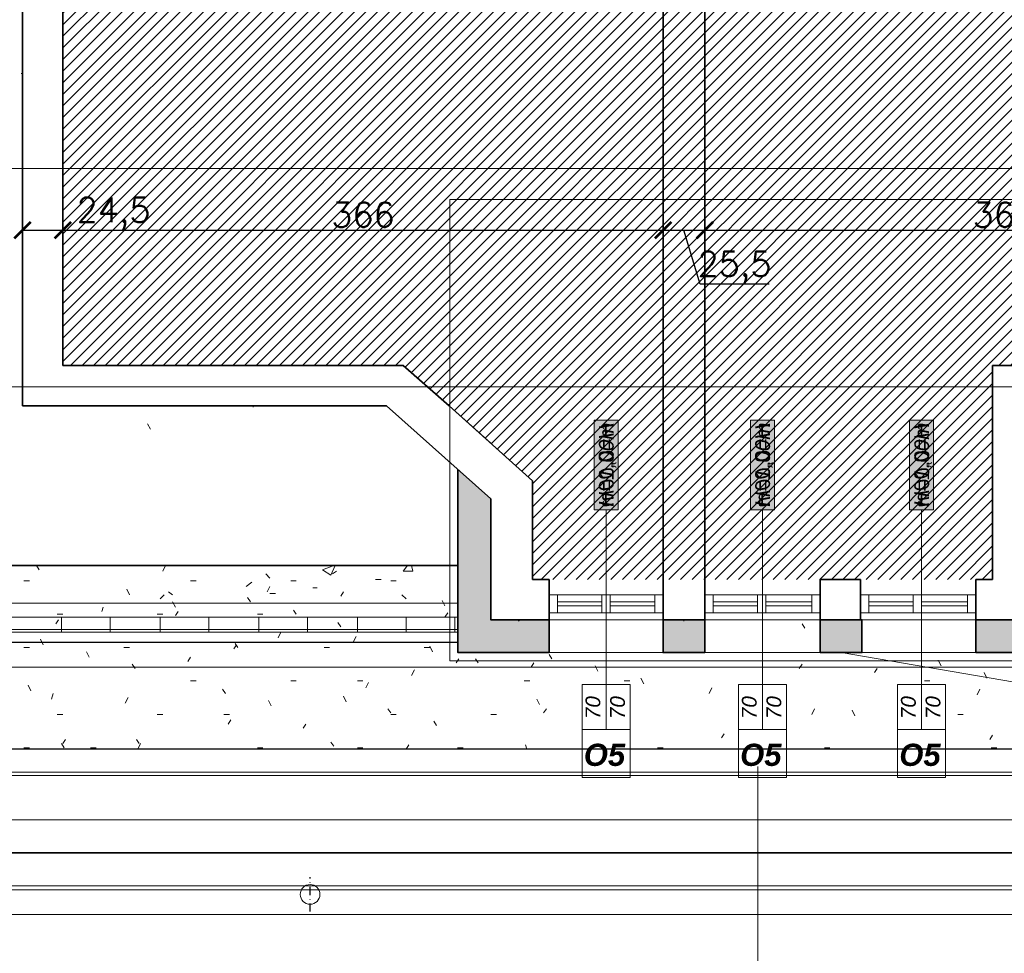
# Model space of a CAD drawing. Header units: millimetres. Extents: x -740 to 33545, y 5178 to 22494.
# Tile 84 of 256: x 9395 to 9995, y 5992 to 6561. Entities that reach past the tile are written whole.
import ezdxf
from ezdxf.lldxf.tags import DXFTag

# ---------------------------------------------------------------- set-up
doc = ezdxf.new("R2010")
doc.units = ezdxf.units.MM
doc.header["$MEASUREMENT"] = 0
doc.linetypes.add('AUSGEZOGEN', pattern=[0])
doc.linetypes.add('STRICHPUNKTX2', pattern=[2, 1, -0.5, 0, -0.5])
doc.layers.get('Defpoints').update_dxf_attribs({"color": 252})
doc.layers.add('_B___I__', color=252, linetype='AUSGEZOGEN')
for name, color, linetype, lineweight in [('A_istniejące ściany', 252, 'Continuous', 35), ('A_izolacja', 252, 'Continuous', 9), ('A_l.przerywana', 252, 'ICAD_ISO03W100', 9), ('A_l.widokowa', 252, 'Continuous', 18), ('A_okna wymieniane', 252, 'Continuous', 15), ('A_opisy', 252, 'Continuous', 15), ('A_wymiarowanie', 252, 'Continuous', 9), ('l. przerywana', 252, 'ICAD_ISO03W100', 9), ('l.przerywana', 252, 'ICAD_ISO03W100', 5), ('Nowe_820-G Rysunki Obrazki_Nr_pióra__101', 252, 'Continuous', 5), ('Nowe_820-G Rysunki Obrazki_Nr_pióra__19', 252, 'Continuous', 0), ('Nowe_820-G Rysunki Obrazki_Nr_pióra__22', 252, 'Continuous', 25), ('Nowe_820-G Rysunki Obrazki_Nr_pióra__23', 252, 'Continuous', 15), ('wymiarowanie', 252, 'Continuous', 9)]:
    doc.layers.add(name, color=color, linetype=linetype, lineweight=lineweight)
doc.layers.add('UWAGI_podłoga na legarachdo rozbiórki', color=252, linetype='Continuous', lineweight=13, plot=False)
doc.styles.add('ARIALL', font='GOTHIC.TTF', dxfattribs={"height": 40})
doc.styles.add('styl2', font='simplex.shx')
tags = doc.linetypes.add('ICAD_ISO03W100', pattern=[30, 12, -18]).pattern_tags.tags
tags[6:7] = [DXFTag(74, 4), DXFTag(75, 0), DXFTag(340, '0'), DXFTag(46, 1.0), DXFTag(50, 0.0), DXFTag(44, 0.0), DXFTag(45, 0.0)]
tags[4:5] = [DXFTag(74, 4), DXFTag(75, 0), DXFTag(340, '0'), DXFTag(46, 1.0), DXFTag(50, 0.0), DXFTag(44, 0.0), DXFTag(45, 0.0)]
doc.dimstyles.new('Kopia I_1.100', dxfattribs={"dimtxt": 15, "dimasz": 10, "dimexe": 5, "dimexo": 1, "dimgap": 1.5, "dimtad": 1, "dimdec": 1, "dimrnd": 0.5, "dimtxsty": 'styl2', "dimblk": 'ARCHTICK', "dimcen": 5, "dimadec": 0, "dimazin": 0, "dimtfac": 1, "dimtdec": 1, "dimtmove": 0, "dimatfit": 3, "dimldrblk": 'ARCHTICK', "dimfxl": 0, "dimarcsym": 0})

# ---------------------------------------------------------------- blocks, each defined once
blk = doc.blocks.new('_ArchTick')
at = {"color": 0, "linetype": 'ByBlock', "const_width": 0.15}
blk.add_lwpolyline([(-0.5, -0.5), (0.5, 0.5)], dxfattribs=at)
blk = doc.blocks.new('*D1853')
at = {"layer": 'Defpoints', "color": 0}
for p in [(9396.83, 6452.2), (9421.39, 6452.2), (9421.39, 6432.49)]:
    blk.add_point(p, dxfattribs=at)
at = {"layer": 'wymiarowanie', "color": 0, "lineweight": -2}
for p, q in [((9396.83, 6442.49), (9396.83, 6427.49)), ((9421.39, 6442.49), (9421.39, 6427.49)), ((9396.83, 6432.49), (9421.39, 6432.49)), ((9421.39, 6432.49), (9473.31, 6432.49))]:
    blk.add_line(p, q, dxfattribs=at)
at = {"layer": 'wymiarowanie', "color": 0, "lineweight": -2, "xscale": 10, "yscale": 10, "zscale": 10, "rotation": 180}
blk.add_blockref('_ArchTick', (9396.83, 6432.49), dxfattribs=at)
at = {"layer": 'wymiarowanie', "color": 0, "lineweight": -2, "xscale": 10, "yscale": 10, "zscale": 10}
blk.add_blockref('_ArchTick', (9421.39, 6432.49), dxfattribs=at)
at = {"layer": 'wymiarowanie', "color": 0, "insert": (9452.35, 6442.55), "char_height": 15, "attachment_point": 5, "style": 'styl2'}
blk.add_mtext('24,5', dxfattribs=at)
blk = doc.blocks.new('*D1854')
at = {"layer": 'Defpoints', "color": 0}
for p in [(9421.39, 6452.2), (9787.15, 6451.25), (9787.15, 6432.49)]:
    blk.add_point(p, dxfattribs=at)
at = {"layer": 'wymiarowanie', "color": 0, "lineweight": -2}
for p, q in [((9421.39, 6442.49), (9421.39, 6427.49)), ((9787.15, 6442.49), (9787.15, 6427.49)), ((9421.39, 6432.49), (9787.15, 6432.49))]:
    blk.add_line(p, q, dxfattribs=at)
at = {"layer": 'wymiarowanie', "color": 0, "lineweight": -2, "xscale": 10, "yscale": 10, "zscale": 10, "rotation": 180}
blk.add_blockref('_ArchTick', (9421.39, 6432.49), dxfattribs=at)
at = {"layer": 'wymiarowanie', "color": 0, "lineweight": -2, "xscale": 10, "yscale": 10, "zscale": 10}
blk.add_blockref('_ArchTick', (9787.15, 6432.49), dxfattribs=at)
at = {"layer": 'wymiarowanie', "color": 0, "insert": (9604.27, 6441.87), "char_height": 15, "attachment_point": 5, "style": 'styl2'}
blk.add_mtext('366', dxfattribs=at)
blk = doc.blocks.new('*D1855')
at = {"layer": 'Defpoints', "color": 0}
for p in [(9787.15, 6451.25), (9812.55, 6451.25), (9812.55, 6432.49)]:
    blk.add_point(p, dxfattribs=at)
at = {"layer": 'wymiarowanie', "color": 0, "lineweight": -2}
for p, q in [((9787.15, 6442.49), (9787.15, 6427.49)), ((9812.55, 6442.49), (9812.55, 6427.49)), ((9787.15, 6432.49), (9812.55, 6432.49)), ((9809.72, 6399.57), (9799.85, 6432.49)), ((9851.65, 6399.57), (9809.72, 6399.57))]:
    blk.add_line(p, q, dxfattribs=at)
at = {"layer": 'wymiarowanie', "color": 0, "lineweight": -2, "xscale": 10, "yscale": 10, "zscale": 10, "rotation": 180}
blk.add_blockref('_ArchTick', (9787.15, 6432.49), dxfattribs=at)
at = {"layer": 'wymiarowanie', "color": 0, "lineweight": -2, "xscale": 10, "yscale": 10, "zscale": 10}
blk.add_blockref('_ArchTick', (9812.55, 6432.49), dxfattribs=at)
at = {"layer": 'wymiarowanie', "color": 0, "insert": (9830.68, 6409.63), "char_height": 15, "attachment_point": 5, "style": 'styl2'}
blk.add_mtext('25,5', dxfattribs=at)
blk = doc.blocks.new('*D1856')
at = {"layer": 'Defpoints', "color": 0}
for p in [(9812.55, 6451.25), (10177.46, 6446.47), (10177.46, 6432.49)]:
    blk.add_point(p, dxfattribs=at)
at = {"layer": 'wymiarowanie', "color": 0, "lineweight": -2}
for p, q in [((9812.55, 6442.49), (9812.55, 6427.49)), ((10177.46, 6442.49), (10177.46, 6427.49)), ((9812.55, 6432.49), (10177.46, 6432.49))]:
    blk.add_line(p, q, dxfattribs=at)
at = {"layer": 'wymiarowanie', "color": 0, "lineweight": -2, "xscale": 10, "yscale": 10, "zscale": 10, "rotation": 180}
blk.add_blockref('_ArchTick', (9812.55, 6432.49), dxfattribs=at)
at = {"layer": 'wymiarowanie', "color": 0, "lineweight": -2, "xscale": 10, "yscale": 10, "zscale": 10}
blk.add_blockref('_ArchTick', (10177.46, 6432.49), dxfattribs=at)
at = {"layer": 'wymiarowanie', "color": 0, "insert": (9995, 6441.87), "char_height": 15, "attachment_point": 5, "style": 'styl2'}
blk.add_mtext('365', dxfattribs=at)

msp = doc.modelspace()

# ---------------------------------------------------------------- hatches: boundary and pattern name
at = {"layer": 'A_izolacja'}
h = msp.add_hatch(dxfattribs=at)
h.set_pattern_fill('OCTAGON', color=256, scale=5, style=0)
h.set_pattern_definition([(315, (0, 1.45), (5.0000015, -1e-15), [2.05061, -5.02046]), (0, (1.45, 0), (5, 5), [2.1, -2.9]), (45, (3.55, 0), (6e-16, 5.0000015), [2.05061, -5.02046]), (135, (5, 3.55), (-5.0000015, 6e-16), [2.05061, -5.02046]), (225, (1.45, 5), (-1e-15, -5.0000015), [2.05061, -5.02046]), (270, (0, 3.55), (5, -5), [2.1, -2.9])])
h.paths.add_polyline_path([(9977.65, 6175.2), (10032.36, 6175.2), (10032.36, 6325.58), (10012.36, 6325.58), (10012.36, 6195.2), (9977.65, 6195.2)])
h.paths.add_polyline_path([(9662.16, 6198.58), (9662.16, 6175.2), (9717.72, 6175.2), (9717.72, 6195.2), (9699.94, 6195.2), (9682.16, 6195.2), (9682.16, 6268.86), (9662.16, 6286.72)])
h.paths.add_polyline_path([(9787.15, 6175.2), (9812.55, 6175.2), (9812.55, 6195.2), (9787.15, 6195.2)])
h.paths.add_polyline_path([(9882.82, 6175.2), (9908.22, 6175.2), (9908.22, 6195.2), (9882.82, 6195.2)])
at = {"layer": 'A_opisy', "ltscale": 0.3}
for points in [[(9745.13, 6316.75), (9745.13, 6262.2), (9759.74, 6262.2), (9759.74, 6316.75)], [(9745.13, 6316.75), (9745.13, 6262.2), (9759.74, 6262.2), (9759.74, 6316.75)], [(9745.13, 6316.75), (9745.13, 6262.2), (9759.74, 6262.2), (9759.74, 6316.75)], [(9745.13, 6316.75), (9745.13, 6262.2), (9759.74, 6262.2), (9759.74, 6316.75)], [(9840.38, 6316.75), (9840.38, 6262.2), (9854.99, 6262.2), (9854.99, 6316.75)], [(9840.38, 6316.75), (9840.38, 6262.2), (9854.99, 6262.2), (9854.99, 6316.75)], [(9840.38, 6316.75), (9840.38, 6262.2), (9854.99, 6262.2), (9854.99, 6316.75)], [(9840.38, 6316.75), (9840.38, 6262.2), (9854.99, 6262.2), (9854.99, 6316.75)], [(9937.32, 6316.75), (9937.32, 6262.2), (9951.93, 6262.2), (9951.93, 6316.75)], [(9937.32, 6316.75), (9937.32, 6262.2), (9951.93, 6262.2), (9951.93, 6316.75)], [(9937.32, 6316.75), (9937.32, 6262.2), (9951.93, 6262.2), (9951.93, 6316.75)], [(9937.32, 6316.75), (9937.32, 6262.2), (9951.93, 6262.2), (9951.93, 6316.75)]]:
    msp.add_hatch(color=256, dxfattribs=at).paths.add_polyline_path(points)
at = {"layer": 'UWAGI_podłoga na legarachdo rozbiórki'}
h = msp.add_hatch(dxfattribs=at)
h.set_pattern_fill('ANSI31', color=256, scale=40, style=0)
h.paths.add_polyline_path([(9421.39, 6795.48), (10177.46, 6795.48), (10177.46, 6350.14), (9421.39, 6350.14)])
h.paths.add_polyline_path([(10202.86, 6950.42), (9615.84, 6950.42), (9615.84, 6795.48), (10202.86, 6795.48)])
h.paths.add_polyline_path([(9628.82, 6350.14), (9707.56, 6279.86), (9707.56, 6219.75), (9987.81, 6219.75), (9987.81, 6350.14), (9887.65, 6350.14)])
h.paths.add_polyline_path([(9615.27, 7055.41), (9685.55, 7055.41), (9685.55, 6950.42), (9615.27, 6950.42)])

# ---------------------------------------------------------------- linework, layer by layer
at = {"layer": '_B___I__', "linetype": 'STRICHPUNKTX2', "ltscale": 5}
msp.add_line((9572.06, 6017.46), (9572.06, 6038.46), dxfattribs=at)
at = {"layer": 'A_istniejące ściany', "linetype": 'Continuous'}
for points in [[(9396.83, 6325.58), (9396.83, 6820.04)], [(9987.81, 6350.14), (9987.81, 6241.76)], [(10012.36, 6350.14), (9987.81, 6350.14)], [(9987.81, 6219.75), (9987.81, 6241.76)], [(9907.37, 6219.75), (9882.82, 6219.75)], [(9882.82, 6219.75), (9882.82, 6195.2)], [(9882.82, 6195.2), (9882.82, 6219.75)], [(9882.82, 6195.2), (9882.82, 6219.75)], [(9907.37, 6219.75), (9907.37, 6195.2)], [(9907.37, 6195.2), (9907.37, 6219.75)], [(9907.37, 6195.2), (9907.37, 6219.75)], [(9987.81, 6219.75), (9977.65, 6219.75)], [(9977.65, 6195.2), (9977.65, 6219.75)], [(9882.82, 6210.44), (9882.82, 6199.43)], [(9882.82, 6210.44), (9882.82, 6199.43)], [(9907.37, 6199.43), (9907.37, 6210.44)], [(9907.37, 6210.44), (9907.37, 6199.43)], [(9882.82, 6196.89), (9882.82, 6195.2)], [(9907.37, 6196.89), (9907.37, 6195.2)], [(9907.37, 6195.2), (9882.82, 6195.2)]]:
    msp.add_lwpolyline(points, dxfattribs=at)
at = {"layer": 'A_istniejące ściany'}
for points in [[(9787.15, 6703.2), (9787.15, 6241.76)], [(9812.55, 6703.2), (9812.55, 6241.76)], [(9421.39, 6350.14), (9421.39, 6576.2)], [(9421.39, 6350.14), (9628.82, 6350.14)], [(9656.76, 6325.58), (9628.82, 6350.14)], [(9618.66, 6325.58), (9396.83, 6325.58)], [(9618.66, 6325.58), (9396.83, 6325.58)], [(9682.16, 6268.86), (9618.66, 6325.58)], [(9682.16, 6268.86), (9618.66, 6325.58)], [(9707.56, 6279.86), (9656.76, 6325.58)], [(9707.56, 6279.86), (9707.56, 6241.76)], [(9707.56, 6219.75), (9707.56, 6241.76)], [(9787.15, 6219.75), (9787.15, 6241.76)], [(9812.55, 6219.75), (9812.55, 6241.76)], [(9707.56, 6219.75), (9717.72, 6219.75)], [(9717.72, 6219.75), (9717.72, 6195.2)], [(9717.72, 6195.2), (9717.72, 6219.75)], [(9717.72, 6195.2), (9717.72, 6219.75)], [(9787.15, 6195.2), (9787.15, 6219.75)], [(9812.55, 6195.2), (9812.55, 6219.75)]]:
    msp.add_lwpolyline(points, dxfattribs=at)
at = {"layer": 'A_izolacja', "lineweight": 35}
for p, q in [((9022.13, 6228.22), (9662.16, 6228.22)), ((9717.72, 6195.2), (9717.72, 6175.2)), ((9977.65, 6195.2), (9977.65, 6175.2))]:
    msp.add_line(p, q, dxfattribs=at)
for points in [[(9977.65, 6195.2), (10012.36, 6195.2), (10012.36, 6325.58)], [(9977.65, 6175.2), (10032.36, 6175.2), (10032.36, 6325.58)], [(9717.72, 6175.2), (9662.16, 6175.2), (9662.16, 6286.72)], [(9717.72, 6195.2), (9682.16, 6195.2), (9682.16, 6268.86)]]:
    msp.add_lwpolyline(points, dxfattribs=at)
for points in [[(9787.15, 6195.2), (9812.55, 6195.2), (9812.55, 6175.2), (9787.15, 6175.2)], [(9882.82, 6195.2), (9908.22, 6195.2), (9908.22, 6175.2), (9882.82, 6175.2)]]:
    msp.add_lwpolyline(points, close=True, dxfattribs=at)
at = {"layer": 'A_l.przerywana', "lineweight": 35}
msp.add_lwpolyline([(8847.19, 7722.4), (8847.19, 6053.28), (11882.33, 6053.28), (11882.33, 7728.19), (11086.25, 7728.19), (11086.25, 7188.02), (9643.26, 7188.02), (9643.26, 7722.4)], close=True, dxfattribs=at)
at = {"layer": 'A_l.przerywana', "ltscale": 0.5}
msp.add_lwpolyline([(9657.16, 6170.2), (10037.36, 6170.2), (10037.36, 6451.25), (9657.16, 6451.25)], close=True, dxfattribs=at)
at = {"layer": 'A_l.przerywana', "linetype": 'ICAD_ISO03W100', "lineweight": 13}
for points in [[(8910.37, 6116.46), (11819.15, 6116.46)], [(8867.19, 6073.28), (11819.15, 6073.28)]]:
    msp.add_lwpolyline(points, dxfattribs=at)
at = {"layer": 'A_l.widokowa'}
msp.add_line((9717.72, 6175.2), (9977.65, 6175.2), dxfattribs=at)
for points in [[(8809.69, 7759.9), (8809.69, 6015.78), (11919.83, 6015.78), (11919.83, 7765.69), (11048.75, 7765.69), (11048.75, 7225.52), (9680.76, 7225.52), (9680.76, 7759.9)], [(8824.69, 7744.9), (8824.69, 6030.78), (11904.83, 6030.78), (11904.83, 7750.69), (11063.75, 7750.69), (11063.75, 7210.52), (9665.76, 7210.52), (9665.76, 7744.9)], [(8827.19, 7742.4), (8827.19, 6033.28), (11902.33, 6033.28), (11902.33, 7748.19), (11066.25, 7748.19), (11066.25, 7208.02), (9663.26, 7208.02), (9663.26, 7742.4)], [(8894.25, 7675.33), (8894.25, 6100.34), (11835.26, 6100.34), (11835.26, 7681.13), (11133.32, 7681.13), (11133.32, 7140.95), (9596.19, 7140.95), (9596.19, 7675.33)], [(8896.25, 7673.33), (8896.25, 6102.34), (11833.26, 6102.34), (11833.26, 7679.13), (11135.32, 7679.13), (11135.32, 7138.95), (9594.19, 7138.95), (9594.19, 7673.33)]]:
    msp.add_lwpolyline(points, close=True, dxfattribs=at)
at = {"layer": 'A_okna wymieniane', "linetype": 'Continuous'}
for points in [[(9717.72, 6210.44), (9722.8, 6210.44)], [(9717.72, 6199.43), (9717.72, 6210.44)], [(9717.72, 6210.44), (9717.72, 6199.43)], [(9717.72, 6210.44), (9787.15, 6210.44)], [(9722.8, 6210.44), (9722.8, 6199.43)], [(9722.8, 6210.44), (9722.8, 6199.43)], [(9749.89, 6210.44), (9722.8, 6210.44)], [(9749.89, 6210.44), (9754.97, 6210.44)], [(9749.89, 6199.43), (9749.89, 6210.44)], [(9749.89, 6210.44), (9749.89, 6199.43)], [(9754.97, 6210.44), (9754.97, 6199.43)], [(9754.97, 6210.44), (9754.97, 6199.43)], [(9782.07, 6210.44), (9754.97, 6210.44)], [(9782.07, 6210.44), (9787.15, 6210.44)], [(9782.07, 6199.43), (9782.07, 6210.44)], [(9782.07, 6210.44), (9782.07, 6199.43)], [(9787.15, 6210.44), (9787.15, 6199.43)], [(9787.15, 6210.44), (9787.15, 6199.43)], [(9812.55, 6210.44), (9817.63, 6210.44)], [(9812.55, 6199.43), (9812.55, 6210.44)], [(9812.55, 6210.44), (9812.55, 6199.43)], [(9812.55, 6210.44), (9882.82, 6210.44)], [(9817.63, 6210.44), (9817.63, 6199.43)], [(9817.63, 6210.44), (9817.63, 6199.43)], [(9844.72, 6210.44), (9817.63, 6210.44)], [(9844.72, 6210.44), (9849.8, 6210.44)], [(9844.72, 6199.43), (9844.72, 6210.44)], [(9844.72, 6210.44), (9844.72, 6199.43)], [(9849.8, 6210.44), (9849.8, 6199.43)], [(9849.8, 6210.44), (9849.8, 6199.43)], [(9877.74, 6210.44), (9849.8, 6210.44)], [(9877.74, 6210.44), (9882.82, 6210.44)], [(9877.74, 6199.43), (9877.74, 6210.44)], [(9877.74, 6210.44), (9877.74, 6199.43)], [(9907.37, 6210.44), (9912.45, 6210.44)], [(9907.37, 6210.44), (9977.65, 6210.44)], [(9912.45, 6210.44), (9912.45, 6199.43)], [(9912.45, 6210.44), (9912.45, 6199.43)], [(9939.55, 6210.44), (9912.45, 6210.44)], [(9939.55, 6210.44), (9944.63, 6210.44)], [(9939.55, 6199.43), (9939.55, 6210.44)], [(9939.55, 6210.44), (9939.55, 6199.43)], [(9944.63, 6210.44), (9944.63, 6199.43)], [(9944.63, 6210.44), (9944.63, 6199.43)], [(9972.57, 6210.44), (9944.63, 6210.44)], [(9972.57, 6210.44), (9977.65, 6210.44)], [(9972.57, 6199.43), (9972.57, 6210.44)], [(9972.57, 6210.44), (9972.57, 6199.43)], [(9977.65, 6210.44), (9977.65, 6199.43)], [(9977.65, 6210.44), (9977.65, 6199.43)], [(9722.8, 6206.2), (9749.89, 6206.2)], [(9722.8, 6203.66), (9722.8, 6206.2)], [(9722.8, 6206.2), (9722.8, 6203.66)], [(9722.8, 6206.2), (9749.89, 6206.2)], [(9749.89, 6203.66), (9722.8, 6203.66)], [(9749.89, 6203.66), (9722.8, 6203.66)], [(9749.89, 6206.2), (9749.89, 6203.66)], [(9749.89, 6206.2), (9749.89, 6203.66)], [(9754.97, 6206.2), (9782.07, 6206.2)], [(9754.97, 6203.66), (9754.97, 6206.2)], [(9754.97, 6206.2), (9754.97, 6203.66)], [(9754.97, 6206.2), (9782.07, 6206.2)], [(9782.07, 6203.66), (9754.97, 6203.66)], [(9782.07, 6203.66), (9754.97, 6203.66)], [(9782.07, 6206.2), (9782.07, 6203.66)], [(9782.07, 6206.2), (9782.07, 6203.66)], [(9817.63, 6206.2), (9844.72, 6206.2)], [(9817.63, 6203.66), (9817.63, 6206.2)], [(9817.63, 6206.2), (9817.63, 6203.66)], [(9817.63, 6206.2), (9844.72, 6206.2)], [(9844.72, 6203.66), (9817.63, 6203.66)], [(9844.72, 6203.66), (9817.63, 6203.66)], [(9844.72, 6206.2), (9844.72, 6203.66)], [(9844.72, 6206.2), (9844.72, 6203.66)], [(9849.8, 6206.2), (9877.74, 6206.2)], [(9849.8, 6203.66), (9849.8, 6206.2)], [(9849.8, 6206.2), (9849.8, 6203.66)], [(9849.8, 6206.2), (9877.74, 6206.2)], [(9877.74, 6203.66), (9849.8, 6203.66)], [(9877.74, 6203.66), (9849.8, 6203.66)], [(9877.74, 6206.2), (9877.74, 6203.66)], [(9877.74, 6206.2), (9877.74, 6203.66)], [(9912.45, 6206.2), (9939.55, 6206.2)], [(9912.45, 6203.66), (9912.45, 6206.2)], [(9912.45, 6206.2), (9912.45, 6203.66)], [(9912.45, 6206.2), (9939.55, 6206.2)], [(9939.55, 6203.66), (9912.45, 6203.66)], [(9939.55, 6203.66), (9912.45, 6203.66)], [(9939.55, 6206.2), (9939.55, 6203.66)], [(9939.55, 6206.2), (9939.55, 6203.66)], [(9944.63, 6206.2), (9972.57, 6206.2)], [(9944.63, 6203.66), (9944.63, 6206.2)], [(9944.63, 6206.2), (9944.63, 6203.66)], [(9944.63, 6206.2), (9972.57, 6206.2)], [(9972.57, 6203.66), (9944.63, 6203.66)], [(9972.57, 6203.66), (9944.63, 6203.66)], [(9972.57, 6206.2), (9972.57, 6203.66)], [(9972.57, 6206.2), (9972.57, 6203.66)], [(9722.8, 6199.43), (9717.72, 6199.43)], [(9787.15, 6199.43), (9717.72, 6199.43)], [(9722.8, 6199.43), (9749.89, 6199.43)], [(9754.97, 6199.43), (9749.89, 6199.43)], [(9754.97, 6199.43), (9782.07, 6199.43)], [(9787.15, 6199.43), (9782.07, 6199.43)], [(9817.63, 6199.43), (9812.55, 6199.43)], [(9882.82, 6199.43), (9812.55, 6199.43)], [(9817.63, 6199.43), (9844.72, 6199.43)], [(9849.8, 6199.43), (9844.72, 6199.43)], [(9849.8, 6199.43), (9877.74, 6199.43)], [(9882.82, 6199.43), (9877.74, 6199.43)], [(9912.45, 6199.43), (9907.37, 6199.43)], [(9977.65, 6199.43), (9907.37, 6199.43)], [(9912.45, 6199.43), (9939.55, 6199.43)], [(9944.63, 6199.43), (9939.55, 6199.43)], [(9944.63, 6199.43), (9972.57, 6199.43)], [(9977.65, 6199.43), (9972.57, 6199.43)]]:
    msp.add_lwpolyline(points, dxfattribs=at)
at = {"layer": 'A_opisy'}
for p, q in [((9752.43, 6261.93), (9752.43, 6128.46)), ((9847.68, 6261.93), (9847.68, 6128.46)), ((9944.63, 6261.93), (9944.63, 6128.46))]:
    msp.add_line(p, q, dxfattribs=at)
at = {"layer": 'A_opisy', "ltscale": 0.3}
for points in [[(9745.13, 6316.75), (9745.13, 6262.2), (9759.74, 6262.2), (9759.74, 6316.75)], [(9745.13, 6316.75), (9745.13, 6262.2), (9759.74, 6262.2), (9759.74, 6316.75)], [(9745.13, 6316.75), (9745.13, 6262.2), (9759.74, 6262.2), (9759.74, 6316.75)], [(9745.13, 6316.75), (9745.13, 6262.2), (9759.74, 6262.2), (9759.74, 6316.75)], [(9840.38, 6316.75), (9840.38, 6262.2), (9854.99, 6262.2), (9854.99, 6316.75)], [(9840.38, 6316.75), (9840.38, 6262.2), (9854.99, 6262.2), (9854.99, 6316.75)], [(9840.38, 6316.75), (9840.38, 6262.2), (9854.99, 6262.2), (9854.99, 6316.75)], [(9840.38, 6316.75), (9840.38, 6262.2), (9854.99, 6262.2), (9854.99, 6316.75)], [(9937.32, 6316.75), (9937.32, 6262.2), (9951.93, 6262.2), (9951.93, 6316.75)], [(9937.32, 6316.75), (9937.32, 6262.2), (9951.93, 6262.2), (9951.93, 6316.75)], [(9937.32, 6316.75), (9937.32, 6262.2), (9951.93, 6262.2), (9951.93, 6316.75)], [(9937.32, 6316.75), (9937.32, 6262.2), (9951.93, 6262.2), (9951.93, 6316.75)], [(9737.83, 6155.86), (9737.83, 6128.46), (9752.43, 6128.46), (9752.43, 6155.86)], [(9752.43, 6155.86), (9752.43, 6128.46), (9767.04, 6128.46), (9767.04, 6155.86)], [(9833.08, 6155.86), (9833.08, 6128.46), (9847.68, 6128.46), (9847.68, 6155.86)], [(9847.68, 6155.86), (9847.68, 6128.46), (9862.29, 6128.46), (9862.29, 6155.86)], [(9930.02, 6155.86), (9930.02, 6128.46), (9944.63, 6128.46), (9944.63, 6155.86)], [(9944.63, 6155.86), (9944.63, 6128.46), (9959.23, 6128.46), (9959.23, 6155.86)], [(9767.04, 6128.46), (9767.04, 6099.25), (9737.83, 6099.25), (9737.83, 6128.46)], [(9862.29, 6128.46), (9862.29, 6099.25), (9833.08, 6099.25), (9833.08, 6128.46)], [(9959.23, 6128.46), (9959.23, 6099.25), (9930.02, 6099.25), (9930.02, 6128.46)]]:
    msp.add_lwpolyline(points, close=True, dxfattribs=at)
at = {"layer": 'A_wymiarowanie'}
msp.add_line((9844.78, 5900.21), (9844.78, 6105.95), dxfattribs=at)
at = {"layer": 'l. przerywana', "ltscale": 0.2}
msp.add_circle((9572.06, 6027.96), 6, dxfattribs=at)
at = {"layer": 'l.przerywana'}
msp.add_lwpolyline([(9904.19, 7702.4), (8867.19, 7702.4), (8867.19, 6073.28), (11862.33, 6073.28), (11862.33, 7708.19), (11106.25, 7708.19), (11106.25, 7168.02), (9904.19, 7168.02), (9904.19, 7702.4), (8867.19, 7702.4)], dxfattribs=at)
msp.add_lwpolyline([(9904.19, 7702.4), (8867.19, 7702.4), (8867.19, 6073.28), (11862.33, 6073.28), (11862.33, 7708.19), (11106.25, 7708.19), (11106.25, 7168.02), (9904.19, 7168.02), (9904.19, 7702.4), (8867.19, 7702.4)], dxfattribs=at)
for points in [[(8910.51, 7659.07), (8910.51, 6116.61), (11819, 6116.61), (11819, 7664.86), (11149.58, 7664.86), (11149.58, 7124.69), (9860.86, 7124.69), (9860.86, 7659.07)], [(9131.06, 7438.52), (9131.06, 6337.16), (11598.45, 6337.16), (11598.45, 7444.31), (11370.13, 7444.31), (11370.13, 6904.14), (9353.84, 6904.14), (9353.84, 7438.52)], [(9263.86, 6771.34), (9263.86, 6469.96), (11465.65, 6469.96), (11465.65, 6771.34)]]:
    msp.add_lwpolyline(points, close=True, dxfattribs=at)
at = {"layer": 'Nowe_820-G Rysunki Obrazki_Nr_pióra__101', "linetype": 'Continuous', "lineweight": 5}
for points in [[(9682.16, 6266.32), (9682.16, 6241.76)], [(9579.71, 6225.68), (9586.49, 6228.22)], [(9584.79, 6222.29), (9587.33, 6228.22)], [(9628.82, 6224.83), (9631.36, 6228.22)], [(9634.75, 6224.83), (9633.9, 6228.22)], [(9545, 6223.14), (9547.54, 6220.6)], [(9579.71, 6225.68), (9584.79, 6222.29)], [(9585.64, 6223.14), (9588.18, 6224.83)], [(9628.82, 6224.83), (9634.75, 6224.83)], [(9533.15, 6215.52), (9536.53, 6218.06)], [(9573.79, 6214.67), (9576.33, 6214.67)], [(9611.89, 6219.75), (9615.27, 6219.75)], [(9480.65, 6207.9), (9483.19, 6210.44)], [(9485.73, 6212.13), (9488.27, 6210.44)], [(9547.54, 6211.28), (9550.93, 6211.28)], [(9627.97, 6210.44), (9630.51, 6207.9)], [(9662.16, 6205.36), (8999.27, 6205.36)], [(9662.16, 6196.89), (8991.65, 6196.89)], [(9420.54, 6187.58), (9420.54, 6196.89)], [(9450.17, 6187.58), (9450.17, 6196.89)], [(9480.65, 6187.58), (9480.65, 6196.89)], [(9510.29, 6187.58), (9510.29, 6196.89)], [(9540.77, 6187.58), (9540.77, 6196.89)], [(9570.4, 6187.58), (9570.4, 6196.89)], [(9600.88, 6187.58), (9600.88, 6196.89)], [(9630.51, 6187.58), (9630.51, 6196.89)], [(9660.15, 6187.58), (9660.15, 6196.89)], [(9787.15, 6195.2), (9717.72, 6195.2)], [(9882.82, 6195.2), (9812.55, 6195.2)], [(9977.65, 6195.2), (9907.37, 6195.2)], [(8981.49, 6189.27), (9662.16, 6189.27)], [(9662.16, 6187.58), (8981.49, 6187.58)], [(8960.32, 6166.41), (11769.19, 6166.41)]]:
    msp.add_lwpolyline(points, dxfattribs=at)
at = {"layer": 'Nowe_820-G Rysunki Obrazki_Nr_pióra__19', "linetype": 'Continuous', "lineweight": 0}
for points in [[(9396.83, 6527.94), (9395.99, 6527.94)], [(9537.38, 6324.74), (9537.38, 6325.58)], [(9474.73, 6311.19), (9473.03, 6314.58)], [(9406.99, 6225.68), (9405.3, 6228.22)], [(9484.04, 6228.22), (9482.35, 6224.83)], [(9397.68, 6218.9), (9401.07, 6218.9)], [(9499.28, 6218.9), (9502.67, 6218.9)], [(9547.54, 6215.52), (9545.85, 6212.13)], [(9560.24, 6218.9), (9563.63, 6218.9)], [(9621.2, 6218.9), (9624.59, 6218.9)], [(9462.03, 6210.44), (9460.33, 6213.82)], [(9535.69, 6206.2), (9533.99, 6208.74)], [(9592.41, 6212.13), (9590.72, 6209.59)], [(9445.94, 6202.82), (9445.09, 6200.28)], [(9489.97, 6202.82), (9488.27, 6206.2)], [(9654.22, 6203.66), (9652.53, 6207.05)], [(9418, 6198.58), (9421.39, 6198.58)], [(9478.96, 6198.58), (9482.35, 6198.58)], [(9491.66, 6200.28), (9489.97, 6197.74)], [(9539.92, 6198.58), (9543.31, 6198.58)], [(9563.63, 6198.58), (9561.93, 6201.12)], [(9655.91, 6199.43), (9654.22, 6196.89)], [(9661.84, 6198.58), (9662.16, 6198.58)], [(9418.85, 6195.2), (9417.15, 6192.66)], [(9590.72, 6190.96), (9589.03, 6193.5)], [(9699.94, 6195.2), (9699.09, 6194.35)], [(9799.85, 6194.35), (9799.85, 6195.2)], [(9873.51, 6190.12), (9871.81, 6192.66)], [(9554.31, 6187.58), (9552.62, 6184.19)], [(9600.03, 6185.04), (9598.34, 6181.65)], [(9409.53, 6179.96), (9407.84, 6183.34)], [(9527.22, 6179.96), (9525.53, 6177.42)], [(9528.07, 6178.26), (9526.37, 6180.8)], [(9646.6, 6175.72), (9644.91, 6179.11)], [(9397.68, 6178.26), (9401.07, 6178.26)], [(9437.47, 6172.34), (9435.78, 6175.72)], [(9458.64, 6178.26), (9462.03, 6178.26)], [(9580.56, 6178.26), (9583.95, 6178.26)], [(9641.52, 6178.26), (9644.91, 6178.26)], [(9719.41, 6171.49), (9717.72, 6174.03)], [(9465.41, 6165.56), (9463.72, 6168.1)], [(9499.28, 6172.34), (9497.59, 6169.8)], [(9662.69, 6171.49), (9660.99, 6168.95)], [(9674.54, 6168.95), (9672.85, 6171.49)], [(9708.41, 6168.95), (9706.71, 6166.41)], [(9747.35, 6163.87), (9745.66, 6167.26)], [(9871.81, 6168.1), (9870.12, 6165.56)], [(9956.48, 6167.26), (9954.79, 6170.64)], [(9635.59, 6164.72), (9633.9, 6161.33)], [(9917.53, 6165.56), (9915.84, 6163.02)], [(9984.42, 6159.64), (9982.73, 6163.02)], [(9401.91, 6152.02), (9400.22, 6155.4)], [(9499.28, 6157.94), (9502.67, 6157.94)], [(9560.24, 6157.94), (9563.63, 6157.94)], [(9600.88, 6157.94), (9604.27, 6157.94)], [(9607.65, 6157.1), (9605.96, 6153.71)], [(9702.48, 6157.94), (9705.87, 6157.94)], [(9763.44, 6157.94), (9766.83, 6157.94)], [(9775.29, 6156.25), (9773.6, 6159.64)], [(9946.32, 6157.94), (9949.71, 6157.94)], [(9415.46, 6150.32), (9414.61, 6146.94)], [(9520.45, 6150.32), (9518.75, 6152.86)], [(9594.11, 6145.24), (9592.41, 6148.63)], [(9816.78, 6153.71), (9815.09, 6150.32)], [(9980.19, 6152.86), (9978.49, 6149.48)], [(9461.18, 6147.78), (9459.49, 6144.4)], [(9548.39, 6142.7), (9546.69, 6146.09)], [(9711.79, 6143.55), (9710.1, 6146.94)], [(9418, 6137.62), (9421.39, 6137.62)], [(9478.96, 6137.62), (9482.35, 6137.62)], [(9519.6, 6137.62), (9522.99, 6137.62)], [(9621.2, 6138.47), (9619.51, 6141.01)], [(9621.2, 6137.62), (9624.59, 6137.62)], [(9682.16, 6137.62), (9685.55, 6137.62)], [(9716.03, 6141.01), (9714.33, 6138.47)], [(9879.43, 6141.01), (9877.74, 6137.62)], [(9903.99, 6136.78), (9902.29, 6140.16)], [(9966.64, 6137.62), (9970.03, 6137.62)], [(9523.83, 6134.24), (9522.14, 6131.7)], [(9569.55, 6131.7), (9567.86, 6129.16)], [(9649.14, 6130.85), (9647.45, 6133.39)], [(9824.4, 6125.77), (9822.71, 6123.23)], [(9987.81, 6124.92), (9986.11, 6122.38)], [(9422.23, 6117.3), (9420.54, 6119.84)], [(9423.08, 6122.38), (9421.39, 6119.84)], [(9467.95, 6119.84), (9466.26, 6122.38)], [(9468.8, 6119.84), (9467.11, 6116.46)], [(9586.49, 6118.15), (9584.79, 6120.69)], [(9632.21, 6119), (9630.51, 6116.46)], [(9704.17, 6116.46), (9703.33, 6119)], [(9397.68, 6117.3), (9401.07, 6117.3)], [(9438.32, 6117.3), (9441.71, 6117.3)], [(9539.92, 6117.3), (9543.31, 6117.3)], [(9600.88, 6117.3), (9604.27, 6117.3)], [(9661.84, 6117.3), (9665.23, 6117.3)], [(9783.76, 6117.3), (9787.15, 6117.3)], [(9885.36, 6117.3), (9888.75, 6117.3)], [(9986.96, 6117.3), (9990.35, 6117.3)]]:
    msp.add_lwpolyline(points, dxfattribs=at)
at = {"layer": 'Nowe_820-G Rysunki Obrazki_Nr_pióra__22', "linetype": 'Continuous', "lineweight": 25}
for points in [[(9022.13, 6228.22), (9662.16, 6228.22)], [(8975.56, 6181.65), (9662.16, 6181.65)]]:
    msp.add_lwpolyline(points, dxfattribs=at)
at = {"layer": 'Nowe_820-G Rysunki Obrazki_Nr_pióra__23', "linetype": 'Continuous', "lineweight": 15}
for points in [[(9396.83, 6795.48), (9396.83, 6350.14)], [(9396.83, 6325.58), (9396.83, 6350.14)], [(9656.76, 6325.58), (9682.16, 6302.72)], [(9682.16, 6268.86), (9682.16, 6266.32)], [(9682.16, 6195.2), (9682.16, 6241.76)], [(9787.15, 6219.75), (9787.15, 6195.2)], [(9812.55, 6219.75), (9812.55, 6195.2)], [(9977.65, 6219.75), (9977.65, 6195.2)], [(9707.56, 6195.2), (9682.16, 6195.2)], [(9707.56, 6195.2), (9717.72, 6195.2)], [(9787.15, 6195.2), (9812.55, 6195.2)], [(9987.81, 6195.2), (9977.65, 6195.2)], [(10012.36, 6195.2), (9987.81, 6195.2)]]:
    msp.add_lwpolyline(points, dxfattribs=at)
at = {"layer": 'wymiarowanie'}
msp.add_line((11164, 5959.02), (9895.52, 6175.2), dxfattribs=at)

# ---------------------------------------------------------------- texts
at = {"layer": 'A_opisy', "ltscale": 0.3, "char_height": 9, "width": 91.4611, "attachment_point": 1, "rotation": 90, "style": 'ARIALL'}
for s, insert in [('\\pi39.44855;{\\fArial|b0|i1|c238|p34;70}\\P\\pi39.44855;{\\fArial|b0|i1|c238|p34;70}', (9739.86, 6095.25)), ('\\pi39.44855;{\\fArial|b0|i1|c238|p34;70}\\P\\pi39.44855;{\\fArial|b0|i1|c238|p34;70}', (9835.11, 6095.25)), ('\\pi39.44855;{\\fArial|b0|i1|c238|p34;70}\\P\\pi39.44855;{\\fArial|b0|i1|c238|p34;70}', (9932.05, 6095.25)), ('{\\fArial|b0|i1|c238|p34;H=1,00m}', (9748.01, 6263.96)), ('{\\fArial|b0|i1|c238|p34;H=1,00m}', (9843.26, 6263.96)), ('{\\fArial|b0|i1|c238|p34;H=1,00m}', (9940.2, 6263.96))]:
    msp.add_mtext(s, dxfattribs=dict(at, insert=insert))
at = {"layer": 'A_opisy', "ltscale": 0.3, "extrusion": (0, 0, -1), "char_height": 9, "width": 91.4611, "attachment_point": 1, "text_direction": (0, -1, 0), "style": 'ARIALL'}
for insert in [(9748.01, 6314.99), (9843.26, 6314.99), (9940.2, 6314.99)]:
    msp.add_mtext('{\\fArial|b0|i1|c238|p34;H=0,00m}', dxfattribs=dict(at, insert=insert))
at = {"layer": 'A_opisy', "ltscale": 0.3, "char_height": 13.5, "width": 91.4611, "attachment_point": 9, "style": 'ARIALL'}
for insert in [(9763.99, 6106.03), (9859.24, 6106.03), (9956.18, 6106.03)]:
    msp.add_mtext('{\\fArial|b1|i1|c238|p34;O5}', dxfattribs=dict(at, insert=insert))

# ---------------------------------------------------------------- dimensions: what is measured, and where the dimension line sits
at = {"layer": 'wymiarowanie'}
dim = msp.add_linear_dim(base=(9421.39, 6432.49), p1=(9396.83, 6452.2), p2=(9421.39, 6452.2), dimstyle='Kopia I_1.100', dxfattribs=at)
dim.commit()
dim.dimension.update_dxf_attribs({"geometry": '*D1853', "text_midpoint": (9452.35, 6442.55)})
for base, p1, p2, picture, middle in [((9787.15, 6432.49), (9421.39, 6452.2), (9787.15, 6451.25), '*D1854', (9604.27, 6441.87)), ((9812.55, 6432.49), (9787.15, 6451.25), (9812.55, 6451.25), '*D1855', (9811.22, 6409.63)), ((10177.46, 6432.49), (9812.55, 6451.25), (10177.46, 6446.47), '*D1856', (9995, 6441.87))]:
    dim = msp.add_linear_dim(base=base, p1=p1, p2=p2, dimstyle='Kopia I_1.100', override={"dimtmove": 1}, dxfattribs=at)
    dim.commit()
    dim.dimension.update_dxf_attribs({"geometry": picture, "text_midpoint": middle})

doc.saveas('drawing.dxf')
